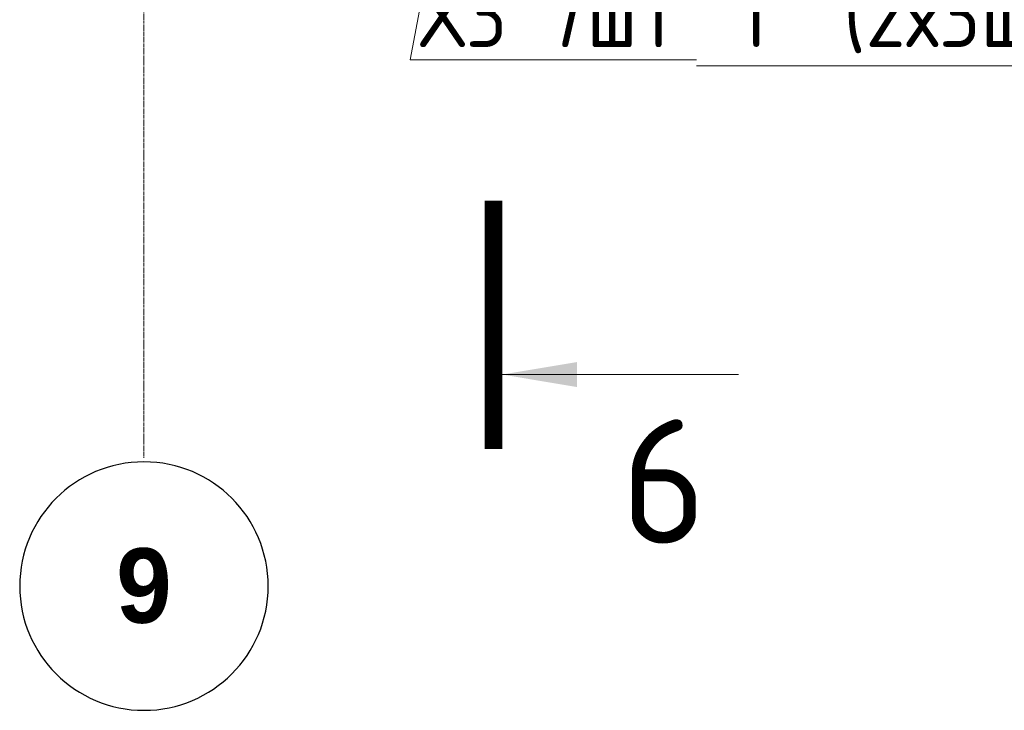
# Model space of a CAD drawing. Header units: millimetres. Extents: x 247266 to 730847, y -636031 to 10052.
# Tile 100 of 196: x 554935 to 558897, y -313226 to -310447. Entities that reach past the tile are written whole.
import ezdxf
from ezdxf import colors
from ezdxf.entities.mleader import LeaderData, LeaderLine
from ezdxf.math import Vec2, Vec3

# ---------------------------------------------------------------- set-up
doc = ezdxf.new("R2010")
doc.units = ezdxf.units.MM
doc.linetypes.add('______5', pattern=[1100, 800, -100, 100, -100])
doc.linetypes.add('осевая', pattern=[50.8, 31.75, -6.35, 6.35, -6.35])
for name, color, linetype, lineweight in [('Оси', 7, '______5', 18), ('подоснова', 7, 'Continuous', 5), ('Узлы', 7, 'Continuous', 0)]:
    doc.layers.add(name, color=color, linetype=linetype, lineweight=lineweight)
doc.styles.add('Century Gothic', font='GOTHIC.TTF')
doc.styles.add('GOST-2.304_Type-B', font='GOST_Common.ttf')

# ---------------------------------------------------------------- blocks, each defined once
blk = doc.blocks.new('NSY101')
at = {"color": 0, "linetype": 'ByBlock', "lineweight": -2}
blk.add_circle((0, 0), 50, dxfattribs=at)
blk = doc.blocks.new('_None')

msp = doc.modelspace()

# ---------------------------------------------------------------- linework, layer by layer
at = {"layer": 'Оси', "linetype": 'осевая', "lineweight": 0, "ltscale": 0.3, "transparency": 33554687}
msp.add_line((555434.48, -303854.34), (555434.48, -312210.45), dxfattribs=at)
at = {"layer": 'Узлы', "linetype": 'Continuous', "lineweight": 0}
msp.add_line((556876.48, -311875.01, 200), (557826.48, -311875.01, 200), dxfattribs=at)
at = {"layer": 'Узлы', "linetype": 'Continuous', "lineweight": 0, "const_width": 70, "elevation": 200}
msp.add_lwpolyline([(556841.48, -312175.01), (556841.48, -311175.01)], dxfattribs=at)
at = {"layer": 'Узлы', "linetype": 'Continuous', "lineweight": 0}
msp.add_solid([(556876.48, -311875.01, 200), (557176.93, -311925.29, 200), (557176.93, -311824.73, 200)], dxfattribs=at)

# ---------------------------------------------------------------- block references
at = {"layer": 'Оси', "linetype": 'Continuous', "lineweight": 25, "transparency": 33554687, "xscale": -9.999999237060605, "yscale": 9.999999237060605, "zscale": 9.999999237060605}
msp.add_blockref('NSY101', (555435.02, -312726.32), dxfattribs=at)

# ---------------------------------------------------------------- texts
at = {"layer": 'Оси', "linetype": 'Continuous', "lineweight": 25, "transparency": 33554687, "insert": (555435.02, -312726.32), "char_height": 300, "width": 385, "attachment_point": 5, "style": 'Century Gothic'}
msp.add_mtext('\\A1;{\\fCentury Gothic|i0|b1;\\H300.000000;\\W1.000000;\\C16;9}\\P', dxfattribs=at)
at = {"layer": 'Узлы', "linetype": 'Continuous', "lineweight": 0, "insert": (557526.48, -312305.01, 200), "char_height": 500, "attachment_point": 5, "style": 'GOST-2.304_Type-B'}
msp.add_mtext_dynamic_manual_height_columns('6', width=723.8798, gutter_width=25, heights=[0], dxfattribs=at)

# ---------------------------------------------------------------- leaders
at = {"layer": 'подоснова'}
ml = msp.add_multileader_mtext('Standard', dxfattribs=at)
ml.set_content('1  (2х3шт)', color=256, style='GOST-2.304_Type-B')
ml.set_leader_properties(color=256, linetype='ByLayer', lineweight=15)
ml.set_arrow_properties(name='NONE')
ml.build(insert=Vec2(0, 0))
ml.multileader.update_dxf_attribs({"text_left_attachment_type": 6, "text_right_attachment_type": 6, "dogleg_length": 10, "arrow_head_size": 18})
ctx = ml.context
ctx.base_point, ctx.char_height, ctx.arrow_head_size, ctx.landing_gap_size, ctx.plane_origin = Vec3(557813.88, -310607.29), 250, 18, 20, Vec3(553571.69, -307232.11)
ctx.left_attachment, ctx.right_attachment, ctx.text_align_type = 6, 6, 1
notes = []
notes.append((ctx, [(0, (1, 1, 0), (559285.7, -310632.31), (-1, 0), 10, [(0, [(558925, -307706.92)], 0, [])])]))
ctx.mtext.insert, ctx.mtext.alignment, ctx.mtext.flow_direction = Vec3(558544.49, -310307.29), 2, 5
ml = msp.add_multileader_mtext('Standard', dxfattribs=at)
ml.set_content('Х3 7шт', color=256, style='GOST-2.304_Type-B')
ml.set_leader_properties(color=256, linetype='ByLayer', lineweight=15)
ml.set_arrow_properties(name='NONE')
ml.build(insert=Vec2(0, 0))
ml.multileader.update_dxf_attribs({"text_left_attachment_type": 6, "text_right_attachment_type": 6, "dogleg_length": 10, "arrow_head_size": 18})
ctx = ml.context
ctx.base_point, ctx.char_height, ctx.arrow_head_size, ctx.landing_gap_size, ctx.plane_origin = Vec3(556516.31, -310607.29), 250, 18, 20, Vec3(552124.12, -307232.11)
ctx.left_attachment, ctx.right_attachment, ctx.text_align_type = 6, 6, 1
notes.append((ctx, [(0, (1, 1, 0), (556505.83, -310608.04), (1, 0), 10, [(0, [(556921.9, -308398.63)], 0, [])])]))
ctx.mtext.insert, ctx.mtext.alignment, ctx.mtext.flow_direction = Vec3(557066.61, -310307.29), 2, 5
for ctx, leaders in notes:
    for number, flags, end, landing, length, lines in leaders:
        leader = LeaderData()
        leader.index, (leader.has_last_leader_line, leader.has_dogleg_vector, leader.attachment_direction) = number, flags
        leader.last_leader_point, leader.dogleg_vector, leader.dogleg_length = Vec3(end), Vec3(landing), length
        for number, points, colour, breaks in lines:
            line = LeaderLine()
            line.index, line.vertices, line.color, line.breaks = number, Vec3.list(points), colors.encode_raw_color(colour), breaks
            leader.lines.append(line)
        ctx.leaders.append(leader)

doc.saveas('drawing.dxf')
